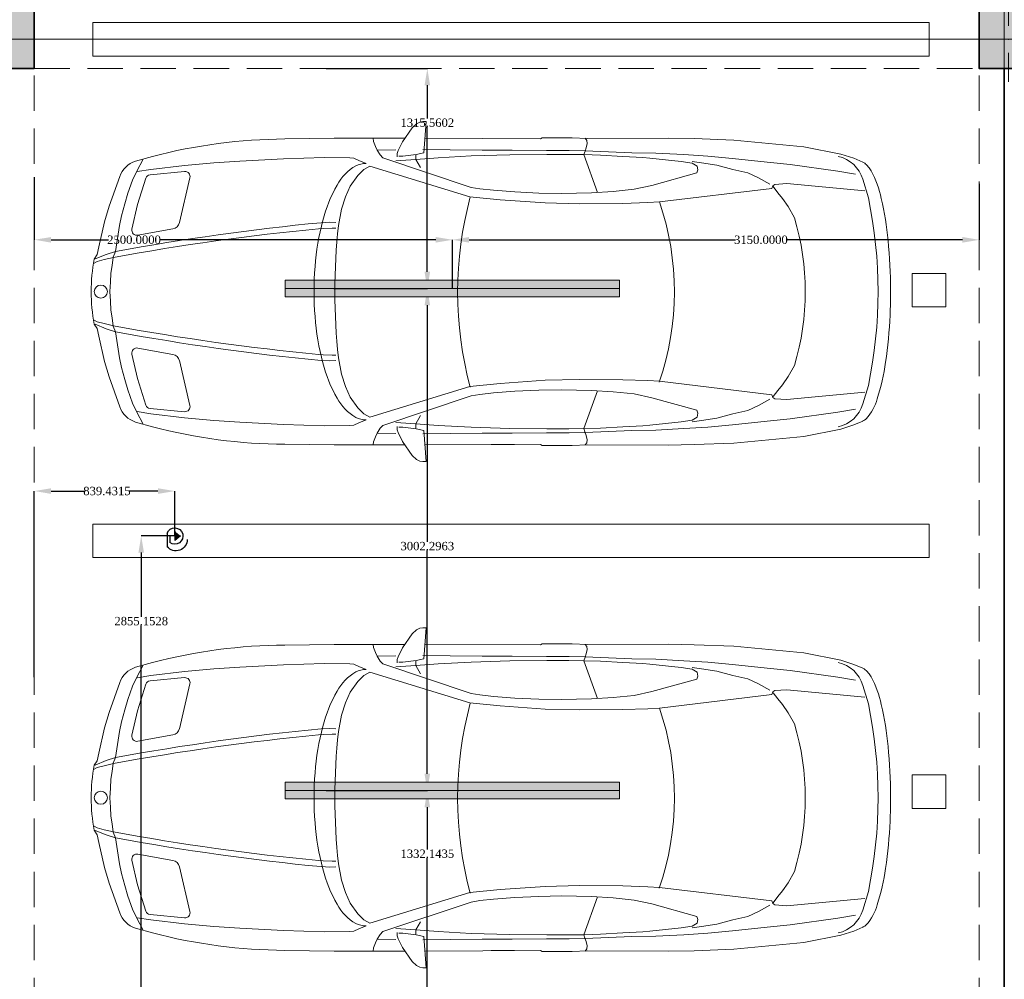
# Model space of a CAD drawing. Header units: inches. Extents: x -177438 to 34922, y -9538 to 55319.
# Tile 56 of 59: x 25856 to 31744, y 6000 to 11740. Entities that reach past the tile are written whole.
import ezdxf
from ezdxf.enums import TextEntityAlignment as Align

# ---------------------------------------------------------------- set-up
doc = ezdxf.new("R2010")
doc.units = ezdxf.units.IN
doc.header["$MEASUREMENT"] = 0
doc.linetypes.add('Dot & Dashed', pattern=[670.277762, 317.5, -176.388889, 0, -176.388874])
doc.linetypes.add('Hidden', pattern=[317.5, 211.666667, -105.833333])
for name, color, linetype in [('- განათება', 7, 'Continuous'), ('Structural - Bearing', 7, 'Continuous'), ('Structural - Grid', 7, 'Continuous')]:
    doc.layers.add(name, color=color, linetype=linetype)
for name, color, linetype, lineweight in [('New_2D Drafting - General_Pen_No__2', 8, 'Continuous', 15), ('New_Interior - Furniture _Pen_No__1', 7, 'Continuous', 13), ('Structural - Bearing_Pen_No__20', 1, 'Continuous', 0), ('Structural - Bearing_Pen_No__27', 7, 'Continuous', 35)]:
    doc.layers.add(name, color=color, linetype=linetype, lineweight=lineweight)
for name, color, linetype, lineweight, true_color in [('Structural - Bearing_Pen_No__102', 7, 'Continuous', 13, 0xcccccc), ('Structural - Bearing_Pen_No__161', 7, 'Continuous', 13, 0x6a6a6a), ('Structural - Bearing_Pen_No__28', 7, 'Continuous', 35, 0xa80f02), ('Structural - Bearing_Pen_No__81', 7, 'Continuous', 20, 0x6a6a6a), ('Structural - Grid_Pen_No__81', 7, 'Continuous', 20, 0x6a6a6a)]:
    doc.layers.add(name, color=color, linetype=linetype, lineweight=lineweight, true_color=true_color)
doc.styles.add('GENERATED_STYLE_3', font='txt')
doc.styles.get("Standard").update_dxf_attribs({"font": 'arial.ttf'})
doc.dimstyles.get("Standard").update_dxf_attribs({"dimtxt": 0.18, "dimasz": 0.18, "dimexe": 0.18, "dimexo": 0.0625, "dimgap": 0.09, "dimtad": 0, "dimtih": 1, "dimtoh": 1, "dimdec": 4, "dimzin": 0, "dimdsep": 46, "dimtxsty": 'Standard', "dimcen": 0.09, "dimadec": 0, "dimazin": 0, "dimtfac": 1, "dimtdec": 4, "dimtofl": 0, "dimtmove": 0, "dimatfit": 3, "dimfxl": 1, "dimtolj": 1, "dimtzin": 0, "dimarcsym": 0})

# ---------------------------------------------------------------- blocks, each defined once
blk = doc.blocks.new('Wall_5', base_point=(1166.2, 14488))
at = {"layer": 'Structural - Bearing_Pen_No__27', "color": 7, "linetype": 'Continuous', "lineweight": 35, "flags": 128}
blk.add_lwpolyline([(966.2, 32488), (966.2, 26838)], dxfattribs=at)
blk = doc.blocks.new('Column_32', base_point=(-5008.8, 32663))
at = {"layer": 'Structural - Bearing_Pen_No__161', "linetype": 'Continuous', "lineweight": 0, "true_color": 0x6a6a6a}
blk.add_hatch(color=251, dxfattribs=at).paths.add_polyline_path([(-4833.8, 32488), (-4833.8, 32838), (-5183.8, 32838), (-5183.8, 32488)])
at = {"layer": 'Structural - Bearing_Pen_No__20', "color": 1, "linetype": 'Continuous', "lineweight": 0}
for p, q in [((-5008.8, 32743), (-5008.8, 32918)), ((-5088.8, 32663), (-5263.8, 32663)), ((-4928.8, 32663), (-4753.8, 32663)), ((-5008.8, 32583), (-5008.8, 32408))]:
    blk.add_line(p, q, dxfattribs=at)
blk.add_point((-5008.8, 32663), dxfattribs=at)
at = {"layer": 'Structural - Bearing_Pen_No__28', "color": 14, "linetype": 'Continuous', "lineweight": 35, "true_color": 0xa80f02, "flags": 128}
blk.add_lwpolyline([(-4833.8, 32488), (-4833.8, 32838), (-5183.8, 32838), (-5183.8, 32488)], close=True, dxfattribs=at)
blk = doc.blocks.new('Column_36', base_point=(991.2, 32663))
at = {"layer": 'Structural - Bearing_Pen_No__161', "linetype": 'Continuous', "lineweight": 0, "true_color": 0x6a6a6a}
blk.add_hatch(color=251, dxfattribs=at).paths.add_polyline_path([(1166.2, 32488), (1166.2, 32838), (816.2, 32838), (816.2, 32488)])
at = {"layer": 'Structural - Bearing_Pen_No__20', "color": 1, "linetype": 'Continuous', "lineweight": 0}
for p, q in [((991.2, 32743), (991.2, 32918)), ((911.2, 32663), (736.2, 32663)), ((1071.2, 32663), (1246.2, 32663)), ((991.2, 32583), (991.2, 32408))]:
    blk.add_line(p, q, dxfattribs=at)
blk.add_point((991.2, 32663), dxfattribs=at)
at = {"layer": 'Structural - Bearing_Pen_No__28', "color": 14, "linetype": 'Continuous', "lineweight": 35, "true_color": 0xa80f02, "flags": 128}
blk.add_lwpolyline([(1166.2, 32488), (1166.2, 32838), (816.2, 32838), (816.2, 32488)], close=True, dxfattribs=at)
blk = doc.blocks.new('Standard grid marker')
at = {"layer": 'Structural - Grid_Pen_No__81', "color": 251, "linetype": 'Continuous', "lineweight": 20, "true_color": 0x6a6a6a}
blk.add_line((1000, 0), (51328.1, 0), dxfattribs=at)
at = {"layer": 'Structural - Grid_Pen_No__81', "color": 251, "lineweight": 20, "true_color": 0x6a6a6a, "style": 'GENERATED_STYLE_3'}
for tag, p in [('AC_MarkerText_1_0', (-100, -144)), ('AC_MarkerText_1_1', (52428.1, -144))]:
    blk.add_attdef(tag, text='', height=100, rotation=180, dxfattribs=at).set_placement(p, align=Align.TOP_CENTER)
blk = doc.blocks.new('Parking Place')
at = {"layer": 'New_Interior - Furniture _Pen_No__1', "color": 7, "linetype": 'Continuous', "lineweight": 13, "flags": 128}
for points in [[(1400, 4900), (1600, 4900), (1600, 5100), (1400, 5100)], [(4400, 4900), (4600, 4900), (4600, 5100), (4400, 5100)], [(-100, 0), (100, 0), (100, 5000), (-100, 5000)], [(2900, 0), (3100, 0), (3100, 5000), (2900, 5000)], [(5900, 0), (6100, 0), (6100, 5000), (5900, 5000)]]:
    blk.add_lwpolyline(points, close=True, dxfattribs=at)
blk = doc.blocks.new('Car Symbol 27')
at = {"layer": 'New_Interior - Furniture _Pen_No__1', "color": 7, "linetype": 'Continuous', "lineweight": 13}
for p, q in [((-1983.9, 1016.7), (-2004, 1016.7)), ((-2004, 1016.7), (-1988.6, 830.1)), ((-1964.9, 1014.4), (-1983.9, 1016.7)), ((-1944.8, 1004.3), (-1964.9, 1014.4)), ((-1919.1, 979.7), (-1944.8, 1004.3)), ((-1861.1, 895.8), (-1919.1, 979.7)), ((-3842.3, 905.7), (-4261.3, 866.7)), ((-3606.5, 915.3), (-3842.3, 905.7)), ((-3450, 918.4), (-3606.5, 915.3)), ((-2966.2, 916.5), (-3450, 918.4)), ((-2876.8, 920.8), (-2966.2, 916.5)), ((-2962.8, 904.3), (-2965.1, 886.4)), ((-2965.1, 886.4), (-2960.7, 860.7)), ((-2954.6, 917.1), (-2962.8, 904.3)), ((-2695.9, 920.8), (-2876.8, 920.8)), ((-2685.9, 914), (-2695.9, 920.8)), ((-1998.6, 917.2), (-2684.7, 914.1)), ((-2392, 914.8), (-2530.4, 914.8)), ((-1452.9, 917.2), (-1876.8, 917.1)), ((-1835.5, 843.2), (-1861.1, 895.8)), ((-1700.3, 867.6), (-1689.1, 897.8)), ((-1689.1, 897.8), (-1685.5, 917.1)), ((-1158.3, 913.1), (-1452.9, 917.2)), ((-4261.3, 866.7), (-4482.6, 822.9)), ((-3376.4, 827.9), (-3542.9, 819.2)), ((-3232.2, 831), (-3376.4, 827.9)), ((-3232.2, 831), (-2953.9, 842)), ((-2960.7, 860.7), (-2951.8, 839.5)), ((-2857.9, 843.8), (-2953.9, 842)), ((-2951.8, 839.5), (-2946.2, 819.4)), ((-2721.6, 843.6), (-2857.9, 843.8)), ((-2518.2, 846.6), (-2721.6, 843.6)), ((-2338.3, 846.3), (-2518.2, 846.6)), ((-2146.2, 848.2), (-2338.3, 846.3)), ((-1984.1, 850.2), (-2146.2, 848.2)), ((-1988.6, 830.1), (-1942.8, 821.1)), ((-1830, 826.5), (-1835.5, 843.2)), ((-1828.9, 806.4), (-1830, 826.5)), ((-1710.4, 846.4), (-1821, 848.8)), ((-1728.3, 817.4), (-1710.4, 846.4)), ((-1710.4, 846.4), (-1700.3, 867.6)), ((-4559.4, 797.3), (-4613.8, 774.1)), ((-4482.6, 822.9), (-4559.4, 797.3)), ((-4042.4, 775.3), (-4178.7, 761)), ((-3835.7, 796.2), (-4042.4, 775.3)), ((-3688.1, 810.5), (-3835.7, 796.2)), ((-3649.1, 770.2), (-3740.8, 755.9)), ((-3542.9, 819.2), (-3688.1, 810.5)), ((-3594.3, 778), (-3649.1, 770.2)), ((-3593.2, 767.9), (-3623.4, 751.2)), ((-3528.4, 777.9), (-3593.2, 767.9)), ((-3340.7, 798.8), (-3528.4, 777.9)), ((-3298.8, 802), (-3340.7, 798.8)), ((-3179.4, 807.8), (-3298.8, 802)), ((-3044.7, 815.7), (-3179.4, 807.8)), ((-2946.2, 819.4), (-3044.7, 815.7)), ((-2946.2, 819.4), (-3028.5, 593.2)), ((-2855.6, 820.2), (-2946.2, 819.4)), ((-2725.4, 821.1), (-2855.6, 820.2)), ((-2503.2, 817.7), (-2725.4, 821.1)), ((-2272.6, 811.5), (-2503.2, 817.7)), ((-2272.8, 623.8), (-1744, 800.6)), ((-2074.4, 801.2), (-2272.6, 811.5)), ((-1940.7, 790.9), (-2074.4, 801.2)), ((-1940.7, 790.9), (-1968.7, 741.8)), ((-1942.8, 821.1), (-1863.5, 809.8)), ((-1940.6, 820), (-1940.7, 790.9)), ((-1821, 782), (-1940.7, 790.9)), ((-1863.5, 809.8), (-1838.9, 810.8)), ((-1744, 800.6), (-1728.3, 817.4)), ((-1643.5, 767), (-1599.9, 784.8)), ((-1599.9, 784.8), (-1570.8, 798.1)), ((-1570.8, 798.1), (-1546.2, 800.3)), ((-1546.2, 800.3), (-1393.1, 802.3)), ((-1393.1, 802.3), (-1150.7, 794.1)), ((-1150.7, 794.1), (-888.1, 780.2)), ((-888.1, 780.2), (-734, 771.1)), ((-734, 771.1), (-558.6, 755.1)), ((-264.4, 779.9), (-366.4, 808.7)), ((-309.9, 792.7), (-273.7, 720)), ((-4464.9, 720.2), (-4571, 702.5)), ((-4178.7, 761), (-4464.9, 720.2)), ((-3927.4, 711.5), (-3991.2, 681.4)), ((-3836.9, 731.4), (-3927.4, 711.5)), ((-3740.8, 755.9), (-3836.9, 731.4)), ((-3623.4, 751.2), (-3627.8, 727.5)), ((-3627.8, 727.5), (-3621.3, 709.9)), ((-3621.3, 709.9), (-3352.1, 634.5)), ((-1665.9, 750.2), (-2265.1, 566.8)), ((-1631.2, 730.1), (-1665.9, 750.2)), ((-1593.7, 694.3), (-1631.2, 730.1)), ((-352.2, 699.1), (-558.9, 718)), ((-558.6, 755.1), (-356.4, 731.3)), ((-356.4, 731.3), (-275.9, 717.8)), ((-273.7, 720), (-247, 666.3)), ((-4647.2, 561.8), (-4614.1, 671.9)), ((-3991.2, 681.4), (-4057.1, 642.4)), ((-1548.7, 631.6), (-1593.7, 694.3)), ((-527.7, 412.9), (-590.8, 681.2)), ((-326.2, 678.2), (-276.9, 520.2)), ((-247, 666.3), (-219.2, 588.1)), ((-170.9, 688.4), (-107, 510.6)), ((-4159.9, 645.9), (-4625.9, 602)), ((-4088.4, 641.3), (-4159.9, 645.9)), ((-4105.3, 591.1), (-4134.4, 557.6)), ((-4077.3, 627.9), (-4105.3, 591.1)), ((-4075, 632.4), (-4088.4, 641.3)), ((-4070.6, 617.8), (-4075, 632.4)), ((-3398.1, 536.3), (-4070.6, 617.8)), ((-3352.1, 634.5), (-3247.1, 612)), ((-3247.1, 612), (-3122, 598.4)), ((-3122, 598.4), (-2990.8, 591.1)), ((-2990.8, 591.1), (-2812.5, 587.9)), ((-2812.5, 587.9), (-2677.3, 589.9)), ((-2677.3, 589.9), (-2533.2, 596.3)), ((-2533.2, 596.3), (-2404.7, 606.2)), ((-2404.7, 606.2), (-2324.2, 615)), ((-2324.2, 615), (-2272.8, 623.8)), ((-1519.8, 566.7), (-1548.7, 631.6)), ((-4134.4, 557.6), (-4168, 508.5)), ((-3328.4, 532.4), (-3398.1, 536.3)), ((-3178.7, 527.2), (-3328.4, 532.4)), ((-2714.5, 530.5), (-2919.6, 526)), ((-2445.7, 548.9), (-2714.5, 530.5)), ((-2265, 566.8), (-2445.7, 548.9)), ((-1496.4, 493), (-1519.8, 566.7)), ((-219.2, 588.1), (-200.3, 525.5)), ((-4168, 508.5), (-4205, 441.5)), ((-2919.6, 526), (-3178.7, 527.2)), ((-1478.7, 395.7), (-1496.4, 493)), ((-244, 373.6), (-276.9, 520.2)), ((-200.3, 525.5), (-181.4, 452.8)), ((-107, 510.6), (-80.3, 418)), ((-1426.2, 414.6), (-1463, 412.5)), ((-1374.8, 412.3), (-1426.2, 414.6)), ((-181.4, 452.8), (-170.3, 395.8)), ((-46.5, 267.1), (-80.3, 418)), ((-1440.4, 380.1), (-1463, 380.1)), ((-1386.8, 378.5), (-1440.4, 380.1)), ((-1360, 376.2), (-1386.8, 378.5)), ((-278.6, 337.5), (-487.9, 375.2)), ((-170.3, 395.8), (-146, 240.5)), ((-146, 240.5), (-131.5, 206.9)), ((-89.5, 222.8), (-146, 240.5)), ((-46.5, 267.1), (-35, 221.2)), ((-133.7, 204.7), (-77.9, 191.2)), ((-131.5, 206.9), (-124.9, 156.6)), ((-23.1, 195.6), (-89.5, 222.8)), ((-77.9, 191.2), (-36.6, 180)), ((-36.6, 180), (-18.7, 169.9)), ((-18.7, 194.4), (-35, 221.2)), ((-124.9, 156.6), (-118.3, 110.8)), ((-118.3, 110.8), (-115, 57.2)), ((-115, 57.2), (-112.5, 0)), ((-118.3, -110.8), (-115, -57.2)), ((-115, -57.2), (-112.5, 0)), ((-124.9, -156.6), (-118.3, -110.8)), ((-131.5, -206.9), (-124.9, -156.6)), ((-36.6, -180), (-18.7, -169.9)), ((-146, -240.5), (-131.5, -206.9)), ((-89.5, -222.8), (-146, -240.5)), ((-133.7, -204.7), (-77.9, -191.2)), ((-23.1, -195.6), (-89.5, -222.8)), ((-77.9, -191.2), (-36.6, -180)), ((-46.5, -267.1), (-35, -221.2)), ((-18.7, -194.4), (-35, -221.2)), ((-170.3, -395.8), (-146, -240.5)), ((-46.5, -267.1), (-80.3, -418)), ((-278.6, -337.5), (-487.9, -375.2)), ((-1478.7, -395.7), (-1496.4, -493)), ((-1440.4, -380.1), (-1463, -380.1)), ((-1386.8, -378.5), (-1440.4, -380.1)), ((-1360, -376.2), (-1386.8, -378.5)), ((-244, -373.6), (-276.9, -520.2)), ((-181.4, -452.8), (-170.3, -395.8)), ((-4168, -508.5), (-4205, -441.5)), ((-1426.2, -414.6), (-1463, -412.5)), ((-1374.8, -412.3), (-1426.2, -414.6)), ((-527.7, -412.9), (-590.8, -681.2)), ((-200.3, -525.5), (-181.4, -452.8)), ((-107, -510.6), (-80.3, -418)), ((-4134.4, -557.6), (-4168, -508.5)), ((-3178.7, -527.2), (-3328.4, -532.4)), ((-2919.6, -526), (-3178.7, -527.2)), ((-2714.5, -530.5), (-2919.6, -526)), ((-1496.4, -493), (-1519.8, -566.7)), ((-326.2, -678.2), (-276.9, -520.2)), ((-219.2, -588.1), (-200.3, -525.5)), ((-170.9, -688.4), (-107, -510.6)), ((-4647.2, -561.8), (-4614.1, -671.9)), ((-4105.3, -591.1), (-4134.4, -557.6)), ((-3398.1, -536.3), (-4070.6, -617.8)), ((-3328.4, -532.4), (-3398.1, -536.3)), ((-2990.8, -591.1), (-2812.5, -587.9)), ((-2812.5, -587.9), (-2677.3, -589.9)), ((-2445.7, -548.9), (-2714.5, -530.5)), ((-2265, -566.8), (-2445.7, -548.9)), ((-1665.9, -750.2), (-2265.1, -566.8)), ((-1519.8, -566.7), (-1548.7, -631.6)), ((-247, -666.3), (-219.2, -588.1)), ((-4159.9, -645.9), (-4625.9, -602)), ((-4088.4, -641.3), (-4159.9, -645.9)), ((-4077.3, -627.9), (-4105.3, -591.1)), ((-4075, -632.4), (-4088.4, -641.3)), ((-4070.6, -617.8), (-4075, -632.4)), ((-3991.2, -681.4), (-4057.1, -642.4)), ((-3621.3, -709.9), (-3352.1, -634.5)), ((-3352.1, -634.5), (-3247.1, -612)), ((-3247.1, -612), (-3122, -598.4)), ((-3122, -598.4), (-2990.8, -591.1)), ((-2946.2, -819.4), (-3028.5, -593.2)), ((-2677.3, -589.9), (-2533.2, -596.3)), ((-2533.2, -596.3), (-2404.7, -606.2)), ((-2404.7, -606.2), (-2324.2, -615)), ((-2324.2, -615), (-2272.8, -623.8)), ((-2272.8, -623.8), (-1744, -800.6)), ((-1548.7, -631.6), (-1593.7, -694.3)), ((-4464.9, -720.2), (-4571, -702.5)), ((-3927.4, -711.5), (-3991.2, -681.4)), ((-1593.7, -694.3), (-1631.2, -730.1)), ((-352.2, -699.1), (-558.9, -718)), ((-273.7, -720), (-247, -666.3)), ((-4178.7, -761), (-4464.9, -720.2)), ((-4042.4, -775.3), (-4178.7, -761)), ((-3836.9, -731.4), (-3927.4, -711.5)), ((-3740.8, -755.9), (-3836.9, -731.4)), ((-3649.1, -770.2), (-3740.8, -755.9)), ((-3627.8, -727.5), (-3621.3, -709.9)), ((-3623.4, -751.2), (-3627.8, -727.5)), ((-3593.2, -767.9), (-3623.4, -751.2)), ((-1940.7, -790.9), (-1968.7, -741.8)), ((-1631.2, -730.1), (-1665.9, -750.2)), ((-734, -771.1), (-558.6, -755.1)), ((-558.6, -755.1), (-356.4, -731.3)), ((-356.4, -731.3), (-275.9, -717.8)), ((-309.9, -792.7), (-273.7, -720)), ((-4559.4, -797.3), (-4613.8, -774.1)), ((-4482.6, -822.9), (-4559.4, -797.3)), ((-4261.3, -866.7), (-4482.6, -822.9)), ((-3835.7, -796.2), (-4042.4, -775.3)), ((-3688.1, -810.5), (-3835.7, -796.2)), ((-3542.9, -819.2), (-3688.1, -810.5)), ((-3594.3, -778), (-3649.1, -770.2)), ((-3528.4, -777.9), (-3593.2, -767.9)), ((-3376.4, -827.9), (-3542.9, -819.2)), ((-3340.7, -798.8), (-3528.4, -777.9)), ((-3298.8, -802), (-3340.7, -798.8)), ((-3179.4, -807.8), (-3298.8, -802)), ((-3044.7, -815.7), (-3179.4, -807.8)), ((-2946.2, -819.4), (-3044.7, -815.7)), ((-2953.9, -841), (-2946.2, -819.4)), ((-2855.6, -820.2), (-2946.2, -819.4)), ((-2725.4, -821.1), (-2855.6, -820.2)), ((-2503.2, -817.7), (-2725.4, -821.1)), ((-2272.6, -811.5), (-2503.2, -817.7)), ((-2074.4, -801.2), (-2272.6, -811.5)), ((-1940.7, -790.9), (-2074.4, -801.2)), ((-1988.6, -830.1), (-1942.8, -821.1)), ((-1942.8, -821.1), (-1863.5, -809.8)), ((-1821, -782), (-1940.7, -790.9)), ((-1940.6, -820), (-1940.7, -790.9)), ((-1863.5, -809.8), (-1838.9, -810.8)), ((-1828.9, -806.4), (-1830, -826.5)), ((-1744, -800.6), (-1728.3, -817.4)), ((-1728.3, -817.4), (-1710.4, -846.4)), ((-1643.5, -767), (-1599.9, -784.8)), ((-1599.9, -784.8), (-1570.8, -798.1)), ((-1570.8, -798.1), (-1546.2, -800.3)), ((-1546.2, -800.3), (-1393.1, -802.3)), ((-1393.1, -802.3), (-1150.7, -794.1)), ((-1150.7, -794.1), (-888.1, -780.2)), ((-888.1, -780.2), (-734, -771.1)), ((-264.4, -779.9), (-366.4, -808.7)), ((-3842.3, -905.7), (-4261.3, -866.7)), ((-3232.2, -831), (-3376.4, -827.9)), ((-3232.2, -831), (-2953.9, -842)), ((-2965.1, -886.4), (-2960.7, -860.7)), ((-2960.7, -860.7), (-2953.9, -841)), ((-2857.9, -843.8), (-2953.9, -842)), ((-2721.6, -843.6), (-2857.9, -843.8)), ((-2518.2, -846.6), (-2721.6, -843.6)), ((-2338.3, -846.3), (-2518.2, -846.6)), ((-2146.2, -848.2), (-2338.3, -846.3)), ((-1984.1, -850.2), (-2146.2, -848.2)), ((-2004, -1016.7), (-1988.6, -830.1)), ((-1835.5, -843.2), (-1861.1, -895.8)), ((-1830, -826.5), (-1835.5, -843.2)), ((-1710.4, -846.4), (-1821, -848.8)), ((-1710.4, -846.4), (-1700.3, -867.6)), ((-1700.3, -867.6), (-1689.1, -897.8)), ((-3606.5, -915.3), (-3842.3, -905.7)), ((-3450, -918.4), (-3606.5, -915.3)), ((-2966.2, -916.5), (-3450, -918.4)), ((-2876.8, -920.8), (-2966.2, -916.5)), ((-2962.8, -904.3), (-2965.1, -886.4)), ((-2954.6, -917.1), (-2962.8, -904.3)), ((-2695.9, -920.8), (-2876.8, -920.8)), ((-2685.9, -914), (-2695.9, -920.8)), ((-1998.6, -917.2), (-2684.7, -914.1)), ((-1861.1, -895.8), (-1919.1, -979.7)), ((-1452.9, -917.2), (-1876.8, -917.1)), ((-1689.1, -897.8), (-1685.5, -917.1)), ((-1158.3, -913.1), (-1452.9, -917.2)), ((-1919.1, -979.7), (-1944.8, -1004.3)), ((-1983.9, -1016.7), (-2004, -1016.7)), ((-1964.9, -1014.4), (-1983.9, -1016.7)), ((-1944.8, -1004.3), (-1964.9, -1014.4))]:
    blk.add_line(p, q, dxfattribs=at)
blk.add_circle((-57.9, 0), 39.1, dxfattribs=at)
for centre, radius, start, end in [((-1180, -2307.9), 3221, 75.36916, 89.61475), ((-4582.5, 705.3), 75.7, 116.25641, 132.7691), ((-4592, 723), 55.5, 112.99171, 115.54645), ((-4422.6, 614.3), 200, 102.99813, 163.26146), ((-1643.5, 634.9), 132, 62.67134, 90), ((-312.1, 637.7), 150, 19.75545, 71.47088), ((-4414.7, 561.8), 296, 137.75303, 164.57297), ((-1726.3, 499.8), 290.3, 28.34945, 60.37994), ((-561.6, 688.1), 30, 84.78088, 193.23643), ((-354.9, 669.2), 30, 17.33175, 84.78183), ((-3475.6, 243.3), 1287.3, 162.02808, 171.98842), ((-2192.2, 222.3), 832.4, 14.17197, 29.93663), ((-1944.4, 0), 2760.6, 168.25766, 191.74236), ((-1824.2, 0), 1662.8, 160.97668, 198.81628), ((-4369.4, 3.8), 2178.3, 344.82831, 15.10448), ((-2142.2, 34.3), 2636.9, 171.5296, 177.69036), ((-2728.8, 0), 1540.8, 163.34768, 196.65231), ((-2877.3, 33.6), 1542.9, 4.31369, 14.73835), ((-2771.5, -14053.9), 14533.5, 79.59238, 84.48533), ((-479.1, 424.4), 50, 193.23683, 259.79265), ((-5076.2, 0), 3619.2, 353.72275, 6.27725), ((-2753.7, -14059.8), 14503.1, 79.59238, 84.48533), ((-273.3, 367), 30, 259.79184, 12.65608), ((-1021.6, 0), 1021.6, 349.02719, 10.97288), ((-1532.9, 0), 3247.1, 177.51962, 180.00085), ((-3210.7, 0), 1877.9, 355.42992, 4.56993), ((-1505.4, 0), 3274.6, 179.99999, 180.16706), ((-1731, -5.1), 3049, 180.08431, 185.67459), ((-2877.3, -33.6), 1542.9, 345.26146, 355.68616), ((-2753.7, 14059.8), 14503.1, 275.51468, 280.40763), ((-2771.5, 14053.9), 14533.5, 275.51468, 280.40763), ((-2887.2, -128.9), 1886.2, 185.40305, 193.11311), ((-273.3, -367), 30, 347.34436, 100.20808), ((-479.1, -424.4), 50, 100.20739, 166.76344), ((-2192.2, -222.3), 832.4, 330.06304, 345.82785), ((-4110.2, -426.5), 627.7, 191.99187, 208.13274), ((-1726.3, -499.8), 290.3, 299.61936, 331.65022), ((-4422.6, -614.3), 200, 196.73854, 257.00187), ((-561.6, -688.1), 30, 166.76402, 275.21908), ((-354.9, -669.2), 30, 275.21817, 342.66825), ((-312.1, -637.7), 150, 288.52909, 340.24455), ((-4489.4, -620.3), 202.1, 210.34692, 218.91286), ((-4557.5, -675.7), 114.3, 218.74756, 231.27811), ((-4587, -712.5), 67.2, 231.27361, 246.53558), ((-1643.5, -634.9), 132, 269.99959, 297.32769), ((-1180, 2307.9), 3221, 270.38525, 284.63084)]:
    blk.add_arc(centre, radius, start, end, dxfattribs=at)
blk = doc.blocks.new('Beam_1', base_point=(991.2, 14663))
at = {"layer": 'Structural - Bearing_Pen_No__102', "color": 254, "linetype": 'Hidden', "lineweight": 13, "true_color": 0xcccccc}
blk.add_line((816.2, 26838), (816.2, 32488), dxfattribs=at)
blk = doc.blocks.new('Beam_2', base_point=(-5008.8, 14663))
at = {"layer": 'Structural - Bearing_Pen_No__102', "color": 254, "linetype": 'Hidden', "lineweight": 13, "true_color": 0xcccccc}
blk.add_line((-4833.8, 26838), (-4833.8, 32488), dxfattribs=at)
blk = doc.blocks.new('Beam_13', base_point=(-47008.8, 32663))
at = {"layer": 'Structural - Bearing_Pen_No__102', "color": 254, "linetype": 'Hidden', "lineweight": 13, "true_color": 0xcccccc}
blk.add_line((-4833.8, 32488), (816.2, 32488), dxfattribs=at)
at = {"layer": 'Structural - Bearing_Pen_No__81', "color": 251, "linetype": 'Dot & Dashed', "lineweight": 20, "true_color": 0x6a6a6a}
blk.add_line((-47008.8, 32663), (991.2, 32663), dxfattribs=at)
blk = doc.blocks.new('მოძრაობის დეტექტორი')
at = {"layer": '- განათება'}
h = blk.add_hatch(color=6, dxfattribs=at)
h.dxf.hatch_style = 1
h.paths.add_polyline_path([(-100, -1), (1, -123), (100, 1)])
at = {"layer": '- განათება', "color": 6}
for p, q in [((-100, -1), (100, 1)), ((-58, 165), (233, 165)), ((0, 106), (143, 106)), ((1, -123), (100, 1))]:
    blk.add_line(p, q, dxfattribs=at)
blk.add_lwpolyline([(0, 0), (0, 106)], dxfattribs=at)
for centre, radius, start, end in [((3, 0), 176, 110.3272, 37.1447), ((77, -23), 245, 270.0765, 50.2358)]:
    blk.add_arc(centre, radius, start, end, dxfattribs=at)
blk = doc.blocks.new('მოძრაობის დედექტორი')
at = {"layer": '- განათება', "color": 6}
blk.add_blockref('მოძრაობის დეტექტორი', (0, 0), dxfattribs=at)
blk = doc.blocks.new('*D977')
at = {"layer": '- განათება', "color": 0, "lineweight": -2, "transparency": 16777216}
for p, q in [((27688.4, 11447.3), (28293.8, 11447.3)), ((28293.7, 11347.3), (28293.7, 11148.9)), ((28293.7, 10231.7), (28293.7, 11097.5)), ((27734.4, 10131.7), (28293.8, 10131.7))]:
    blk.add_line(p, q, dxfattribs=at)
at = {"layer": '- განათება', "color": 0, "transparency": 16777216}
for points in [[(28277, 11347.3), (28310.3, 11347.3), (28293.7, 11447.3)], [(28277, 10231.7), (28310.3, 10231.7), (28293.7, 10131.7)]]:
    blk.add_solid(points, dxfattribs=at)
at = {"layer": 'Defpoints', "color": 0, "transparency": 16777216}
for p in [(27688.4, 11447.3), (28293.7, 11447.3), (27734.4, 10131.7)]:
    blk.add_point(p, dxfattribs=at)
at = {"layer": '- განათება', "color": 0, "transparency": 16777216, "insert": (28293.7, 11123.2), "char_height": 50, "attachment_point": 5}
blk.add_mtext('\\A1;{\\fSylfaen|b0|i0|c0|p18;1315.5602}', dxfattribs=at)
blk = doc.blocks.new('*D978')
at = {"layer": '- განათება', "color": 0, "lineweight": -2, "transparency": 16777216}
for p, q in [((25943.7, 10797.5), (25943.7, 10423)), ((26043.7, 10423.2), (26387.6, 10423.2)), ((28343.7, 10423.2), (26692.1, 10423.2)), ((28443.7, 10131.8), (28443.7, 10423.4))]:
    blk.add_line(p, q, dxfattribs=at)
at = {"layer": '- განათება', "color": 0, "transparency": 16777216}
for points in [[(26043.7, 10439.8), (26043.7, 10406.5), (25943.7, 10423.2)], [(28343.7, 10439.8), (28343.7, 10406.5), (28443.7, 10423.2)]]:
    blk.add_solid(points, dxfattribs=at)
at = {"layer": 'Defpoints', "color": 0, "transparency": 16777216}
for p in [(25943.7, 10797.6), (25943.7, 10423.2), (28443.7, 10131.7)]:
    blk.add_point(p, dxfattribs=at)
at = {"layer": '- განათება', "color": 0, "transparency": 16777216, "insert": (26539.9, 10423.2), "char_height": 50, "attachment_point": 5}
blk.add_mtext('\\A1;{\\fSylfaen|b0|i0|c0|p18;2500.0000}', dxfattribs=at)
blk = doc.blocks.new('*D979')
at = {"layer": '- განათება', "color": 0, "lineweight": -2, "transparency": 16777216}
for p, q in [((31593.7, 10757), (31593.7, 10422.8)), ((28443.7, 10131.8), (28443.7, 10423.2)), ((28543.7, 10423), (30136.9, 10423)), ((31493.7, 10423), (30440.1, 10423))]:
    blk.add_line(p, q, dxfattribs=at)
at = {"layer": '- განათება', "color": 0, "transparency": 16777216}
for points in [[(28543.7, 10439.7), (28543.7, 10406.3), (28443.7, 10423)], [(31493.7, 10439.7), (31493.7, 10406.3), (31593.7, 10423)]]:
    blk.add_solid(points, dxfattribs=at)
at = {"layer": 'Defpoints', "color": 0, "transparency": 16777216}
for p in [(31593.7, 10757.1), (28443.7, 10423), (28443.7, 10131.7)]:
    blk.add_point(p, dxfattribs=at)
at = {"layer": '- განათება', "color": 0, "transparency": 16777216, "insert": (30288.5, 10423), "char_height": 50, "attachment_point": 5}
blk.add_mtext('\\A1;{\\fSylfaen|b0|i0|c0|p18;3150.0000}', dxfattribs=at)
blk = doc.blocks.new('*D980')
at = {"layer": '- განათება', "color": 0, "lineweight": -2, "transparency": 16777216}
for p, q in [((27811.1, 10131.7), (28293.8, 10131.7)), ((28293.7, 10031.7), (28293.7, 8616.6)), ((28293.7, 7229.4), (28293.7, 8565.2)), ((27991.2, 7129.4), (28293.8, 7129.4))]:
    blk.add_line(p, q, dxfattribs=at)
at = {"layer": '- განათება', "color": 0, "transparency": 16777216}
for points in [[(28277, 10031.7), (28310.3, 10031.7), (28293.7, 10131.7)], [(28277, 7229.4), (28310.3, 7229.4), (28293.7, 7129.4)]]:
    blk.add_solid(points, dxfattribs=at)
at = {"layer": 'Defpoints', "color": 0, "transparency": 16777216}
for p in [(27811, 10131.7), (28293.7, 10131.7), (27991.1, 7129.4)]:
    blk.add_point(p, dxfattribs=at)
at = {"layer": '- განათება', "color": 0, "transparency": 16777216, "insert": (28293.7, 8590.9), "char_height": 50, "attachment_point": 5}
blk.add_mtext('\\A1;{\\fSylfaen|b0|i0|c0|p18;3002.2963}', dxfattribs=at)
blk = doc.blocks.new('*D981')
at = {"layer": '- განათება', "color": 0, "lineweight": -2, "transparency": 16777216}
for p, q in [((27688.4, 7129.4), (28293.8, 7129.4)), ((28293.7, 7029.4), (28293.7, 6776.4)), ((28293.7, 5897.3), (28293.7, 6725.2)), ((27734.4, 5797.3), (28293.8, 5797.3))]:
    blk.add_line(p, q, dxfattribs=at)
at = {"layer": '- განათება', "color": 0, "transparency": 16777216}
for points in [[(28277, 7029.4), (28310.3, 7029.4), (28293.7, 7129.4)], [(28277, 5897.3), (28310.3, 5897.3), (28293.7, 5797.3)]]:
    blk.add_solid(points, dxfattribs=at)
at = {"layer": 'Defpoints', "color": 0, "transparency": 16777216}
for p in [(27688.4, 7129.4), (28293.7, 7129.4), (27734.4, 5797.3)]:
    blk.add_point(p, dxfattribs=at)
at = {"layer": '- განათება', "color": 0, "transparency": 16777216, "insert": (28293.7, 6750.8), "char_height": 50, "attachment_point": 5}
blk.add_mtext('\\A1;{\\fSylfaen|b0|i0|c0|p18;1332.1435}', dxfattribs=at)
blk = doc.blocks.new('*D1036')
at = {"layer": '- განათება', "color": 0, "lineweight": -2, "transparency": 16777216}
for p, q in [((25943.7, 7806.5), (25943.7, 8920.5)), ((26043.7, 8920.3), (26245.2, 8920.3)), ((26683.1, 8920.3), (26510.8, 8920.3)), ((26783.1, 8652.5), (26783.1, 8920.5))]:
    blk.add_line(p, q, dxfattribs=at)
at = {"layer": '- განათება', "color": 0, "transparency": 16777216}
for points in [[(26043.7, 8937), (26043.7, 8903.6), (25943.7, 8920.3)], [(26683.1, 8937), (26683.1, 8903.6), (26783.1, 8920.3)]]:
    blk.add_solid(points, dxfattribs=at)
at = {"layer": 'Defpoints', "color": 0, "transparency": 16777216}
for p in [(26783.1, 8920.3), (26783.1, 8652.4), (25943.7, 7806.4)]:
    blk.add_point(p, dxfattribs=at)
at = {"layer": '- განათება', "color": 0, "transparency": 16777216, "insert": (26378, 8920.3), "char_height": 50, "attachment_point": 5}
blk.add_mtext('\\A1;{\\fSylfaen|b0|i0|c0|p18;839.4315}', dxfattribs=at)
blk = doc.blocks.new('*D1037')
at = {"layer": '- განათება', "color": 0, "lineweight": -2, "transparency": 16777216}
for p, q in [((26783.9, 8652.4), (26582.7, 8652.4)), ((26582.9, 8552.4), (26582.9, 8167.9)), ((26582.9, 5897.3), (26582.9, 8116.7)), ((26805, 5797.3), (26582.7, 5797.3))]:
    blk.add_line(p, q, dxfattribs=at)
at = {"layer": '- განათება', "color": 0, "transparency": 16777216}
for points in [[(26566.2, 8552.4), (26599.5, 8552.4), (26582.9, 8652.4)], [(26566.2, 5897.3), (26599.5, 5897.3), (26582.9, 5797.3)]]:
    blk.add_solid(points, dxfattribs=at)
at = {"layer": 'Defpoints', "color": 0, "transparency": 16777216}
for p in [(26582.9, 8652.4), (26783.9, 8652.4), (26805.1, 5797.3)]:
    blk.add_point(p, dxfattribs=at)
at = {"layer": '- განათება', "color": 0, "transparency": 16777216, "insert": (26582.9, 8142.3), "char_height": 50, "attachment_point": 5}
blk.add_mtext('\\A1;{\\fSylfaen|b0|i0|c0|p18;2855.1528}', dxfattribs=at)

msp = doc.modelspace()

# ---------------------------------------------------------------- hatches: boundary and pattern name
at = {"layer": '- განათება', "linetype": 'Continuous', "lineweight": 0, "true_color": 0xbfbf00}
for points in [[(27443.71602, 10081.72377), (27443.71602, 10181.72377), (29443.71602, 10181.72377), (29443.71602, 10081.72377)], [(27443.71602, 7079.42742), (27443.71602, 7179.42742), (29443.71602, 7179.42742), (29443.71602, 7079.42742)]]:
    msp.add_hatch(color=52, dxfattribs=at).paths.add_polyline_path(points)

# ---------------------------------------------------------------- linework, layer by layer
at = {"layer": '- განათება', "color": 7, "linetype": 'Continuous', "lineweight": 13}
for p, q in [((27443.71602, 10131.72377), (29443.71602, 10131.72377)), ((27443.71602, 7129.42742), (29443.71602, 7129.42742))]:
    msp.add_line(p, q, dxfattribs=at)
at = {"layer": '- განათება', "color": 8, "linetype": 'Continuous', "lineweight": 15, "flags": 128}
for points in [[(27443.71602, 10081.72377), (27443.71602, 10181.72377), (29443.71602, 10181.72377), (29443.71602, 10081.72377)], [(27443.71602, 7079.42742), (27443.71602, 7179.42742), (29443.71602, 7179.42742), (29443.71602, 7079.42742)]]:
    msp.add_lwpolyline(points, close=True, dxfattribs=at)
at = {"layer": 'New_2D Drafting - General_Pen_No__2', "color": 8, "linetype": 'Continuous', "lineweight": 15, "flags": 128}
msp.add_lwpolyline([(31743.71602, -6352.71606), (31743.71602, 17997.28394), (4444.69471, 17997.28394), (1811.01254, 11797.28394), (1811.01254, 11597.28394), (-4056.28398, 11597.28394), (-4056.28398, 5447.28396), (-10206.28398, 5447.27184), (-10195.74273, -6352.71606)], close=True, dxfattribs=at)

# ---------------------------------------------------------------- block references
at = {"layer": '- განათება', "color": 6, "xscale": -0.2773570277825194, "yscale": 0.2773570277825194, "zscale": 0.2773570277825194, "rotation": 90}
msp.add_blockref('მოძრაობის დედექტორი', (26783.91315, 8652.43669), dxfattribs=at)
at = {"layer": 'New_Interior - Furniture _Pen_No__1', "color": 7, "linetype": 'Continuous', "lineweight": 13, "xscale": -1, "zscale": 1000, "rotation": 270}
msp.add_blockref('Parking Place', (26293.71602, 5622.28394), dxfattribs=at)
at = {"layer": 'New_Interior - Furniture _Pen_No__1', "color": 7, "linetype": 'Continuous', "lineweight": 13, "zscale": 1000, "rotation": 180}
for p in [(26283.6819, 10113.20637), (26283.6819, 7086.34906)]:
    msp.add_blockref('Car Symbol 27', p, dxfattribs=at)
at = {"layer": 'Structural - Bearing', "color": 254, "lineweight": 13, "true_color": 0xcccccc}
for name, p in [('Beam_2', (25768.71602, -6377.71606)), ('Beam_1', (31768.71602, -6377.71606)), ('Beam_13', (-16231.28398, 11622.28394))]:
    msp.add_blockref(name, p, dxfattribs=at)
at = {"layer": 'Structural - Bearing', "color": 7, "lineweight": 35}
msp.add_blockref('Wall_5', (31943.71602, -6552.71606), dxfattribs=at)
at = {"layer": 'Structural - Bearing', "color": 14, "lineweight": 35, "true_color": 0xa80f02}
for name, p in [('Column_32', (25768.71602, 11622.28394)), ('Column_36', (31768.71602, 11622.28394))]:
    msp.add_blockref(name, p, dxfattribs=at)
at = {"layer": 'Structural - Grid', "color": 8, "linetype": 'Continuous', "lineweight": 15, "zscale": 1000, "rotation": 180}
msp.add_blockref('Standard grid marker', (34721.7883, 11622.28394), dxfattribs=at)

# ---------------------------------------------------------------- dimensions: what is measured, and where the dimension line sits
at = {"layer": '- განათება', "color": 1}
for base, p1, p2, angle, picture, middle in [((28293.65629, 11447.28394), (27734.35741, 10131.72377), (27688.35741, 11447.28394), 90, '*D977', (28293.65629, 11123.22216)), ((25943.71602, 10423.18), (28443.71602, 10131.72377), (25943.71602, 10797.59269), 180, '*D978', (26539.85741, 10423.18)), ((28443.71602, 10423), (31593.71602, 10757.09269), (28443.71602, 10131.72377), 180, '*D979', (30288.5, 10423)), ((28293.6562939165, 10131.7237704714), (27991.1281019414, 7129.4274234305), (27811, 10131.7237704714), 90, '*D980', (28293.6562939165, 8590.9248865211)), ((26582.8707115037, 8652.4366894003), (26805.0762877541, 5797.2839392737), (26783.9131517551, 8652.4366894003), 90, '*D1037', (26582.8707115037, 8142.3074769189)), ((28293.65629, 7129.42742), (27734.35741, 5797.28394), (27688.35741, 7129.42742), 90, '*D981', (28293.65629, 6750.77295))]:
    dim = msp.add_linear_dim(base=base, p1=p1, p2=p2, angle=angle, text='{\\fSylfaen|b0|i0|c0|p18;<>}', dimstyle='Standard', override={"dimtxt": 50, "dimasz": 100}, dxfattribs=at)
    dim.commit()
    dim.dimension.update_dxf_attribs({"geometry": picture, "text_midpoint": middle, "dimtype": 160})
dim = msp.add_linear_dim(base=(26783.14753, 8920.30748), p1=(25943.71602, 7806.43669), p2=(26783.14753, 8652.42226), text='{\\fSylfaen|b0|i0|c0|p18;<>}', dimstyle='Standard', override={"dimtxt": 50, "dimasz": 100}, dxfattribs=at)
dim.commit()
dim.dimension.update_dxf_attribs({"geometry": '*D1036', "text_midpoint": (26378, 8920.30748), "dimtype": 160})

doc.saveas('drawing.dxf')
